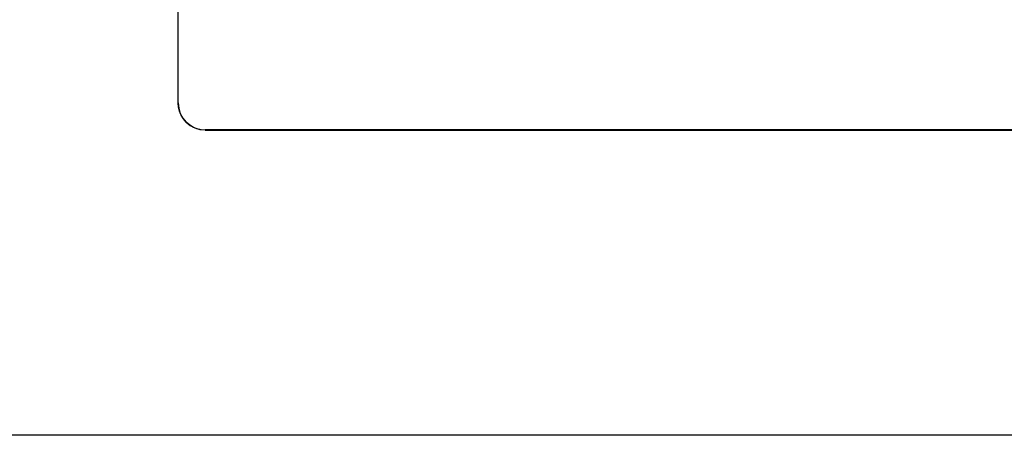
# Model space of a CAD drawing. Extents: x 4 to 74.2, y -80.9 to 9.5.
# Tile 17 of 50: x 19.3 to 20.3, y -15.4 to -15. Entities that reach past the tile are written whole.
import ezdxf

# ---------------------------------------------------------------- set-up
doc = ezdxf.new("R2010")
doc.units = 0
doc.header["$LTSCALE"] = 1.87
doc.header["$MEASUREMENT"] = 0
doc.layers.add('UNIT', color=7, linetype='CONTINUOUS')

msp = doc.modelspace()

# ---------------------------------------------------------------- linework, layer by layer
at = {"layer": 'UNIT', "linetype": 'Continuous'}
for p, q in [((19.48458, -15.08718), (19.48458, -14.36718)), ((19.4846, -15.08718), (19.4846, -14.36718)), ((22.31985, -15.11244), (19.50985, -15.11244)), ((29.28985, -15.39718), (12.53985, -15.39718))]:
    msp.add_line(p, q, dxfattribs=at)
for points in [[(19.50985, -15.11246), (19.5059, -15.11215), (19.50204, -15.11122), (19.49839, -15.10971), (19.495, -15.10763), (19.49198, -15.10505), (19.48941, -15.10204), (19.48733, -15.09865), (19.48582, -15.095), (19.48489, -15.09113), (19.48458, -15.08718)], [(19.50985, -15.11246), (20.44651, -15.1126), (21.3832, -15.1126), (22.31985, -15.11246)]]:
    msp.add_lwpolyline(points, dxfattribs=at)
msp.add_arc((19.50985, -15.08718), 0.02526, 180, 270, dxfattribs=at)

doc.saveas('drawing.dxf')
